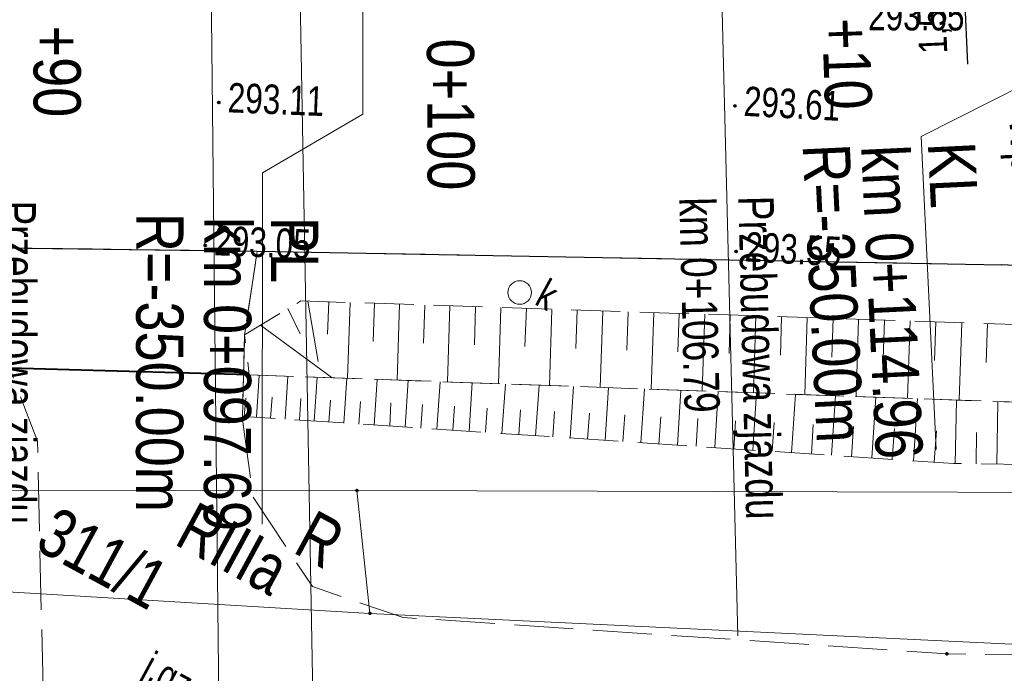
# Model space of a CAD drawing. Header units: metres. Extents: x 7437495 to 7437812, y 5556446 to 5556827.
# Tile 20 of 38: x 7437638 to 7437663, y 5556650 to 5556667. Entities that reach past the tile are written whole.
import ezdxf

# ---------------------------------------------------------------- set-up
doc = ezdxf.new("R2010")
doc.units = ezdxf.units.M
doc.header["$MEASUREMENT"] = 0
doc.linetypes.add('BUBZ01-500', pattern=[1.75, 1.25, -0.5])
doc.linetypes.add('KTJZ01-500', pattern=[2, 1.5, -0.5])
doc.layers.get('0').update_dxf_attribs({"color": 250, "lineweight": 5})
for name, color, linetype, lineweight in [('203-Punkt załamania granicy działki nie stabilizowany', 7, 'Continuous', 5), ('506-Właz okrągły-SK', 7, 'Continuous', 5), ('BUBZ01', 250, 'Continuous', 5), ('BUIB02_01', 250, 'Continuous', 5), ('BUIB05_01', 250, 'Continuous', 5), ('D_kilometraz', 7, 'Continuous', 13), ('D_opis trasy', 7, 'Continuous', 13), ('D_opisy', 7, 'Continuous', 13), ('D_wymiary', 7, 'Continuous', 13), ('EGBD03', 250, 'Continuous', 5), ('EGBK02', 250, 'Continuous', 5), ('EGBP04_03', 250, 'Continuous', 5), ('EGBU01', 250, 'Continuous', 5), ('KTJZ01', 250, 'Continuous', 5), ('KTKR01', 250, 'Continuous', 5), ('punkt wysokościowy sztuczny', 7, 'Continuous', 5), ('RTPW02', 250, 'Continuous', 5), ('rzedne dla projektanta', 250, 'Continuous', 5), ('SUPE_01', 250, 'Continuous', 5), ('SUPG_01', 250, 'Continuous', 5), ('SUUS22_01_K', 250, 'Continuous', 5)]:
    doc.layers.add(name, color=color, linetype=linetype, lineweight=lineweight)
doc.styles.add('ROMANS', font='arial.ttf', dxfattribs={"width": 0.8})
doc.styles.get("Standard").update_dxf_attribs({"font": 'txt.shx', "width": 0.75})
doc.styles.add('Style-Arial Narrow', font='ARIALN.TTF')
doc.dimstyles.new('1-500', dxfattribs={"dimscale": 10, "dimtxt": 0.2, "dimasz": 0.07, "dimexe": 0, "dimexo": 0, "dimgap": 0.05, "dimtad": 1, "dimdec": 1, "dimzin": 0, "dimtxsty": 'ROMANS', "dimblk": 'ARCHTICK', "dimcen": 0.1, "dimclrt": 256, "dimadec": 0, "dimazin": 0, "dimtfac": 0.666667, "dimtdec": 1, "dimtofl": 0, "dimtmove": 1, "dimatfit": 2, "dimfxl": 0, "dimtolj": 1, "dimtzin": 0, "dimarcsym": 0})

# ---------------------------------------------------------------- blocks, each defined once
blk = doc.blocks.new('203')
at = {"layer": '203-Punkt załamania granicy działki nie stabilizowany', "linetype": 'Continuous', "lineweight": 13}
h = blk.add_hatch(color=96, dxfattribs=at)
edge = h.paths.add_edge_path()
edge.add_arc((0, 0), 0.45, 0, 360)
blk = doc.blocks.new('PW02')
at = {"layer": 'punkt wysokościowy sztuczny', "linetype": 'Continuous', "lineweight": 13}
h = blk.add_hatch(color=0, dxfattribs=at)
edge = h.paths.add_edge_path()
edge.add_arc((0, 0), 0.45, 0, 360)
blk = doc.blocks.new('506')
at = {"layer": '506-Właz okrągły-SK', "color": 0, "linetype": 'Continuous', "lineweight": 13}
blk.add_circle((0, 0), 3, dxfattribs=at)
blk = doc.blocks.new('TerminatorOpen')
at = {"color": 0, "linetype": 'ByBlock', "lineweight": -2}
for q in [(-1, 0.5), (-1, 0), (-1, -0.5)]:
    blk.add_line((0, 0), q, dxfattribs=at)
blk = doc.blocks.new('*D56')
at = {"layer": 'D_wymiary', "color": 0, "lineweight": -2, "transparency": 16777216}
for p, q in [((7437661.603, 5556670.618), (7437661.588, 5556670.977)), ((7437661.555, 5556670.255), (7437661.439, 5556670.25)), ((7437661.619, 5556670.258), (7437661.683, 5556668.759)), ((7437661.619, 5556668.757), (7437661.503, 5556668.752)), ((7437661.698, 5556668.4), (7437661.809, 5556665.801))]:
    blk.add_line(p, q, dxfattribs=at)
at = {"layer": 'Defpoints', "color": 0, "transparency": 16777216}
for p in [(7437661.619, 5556670.258), (7437661.735, 5556670.263), (7437661.799, 5556668.764)]:
    blk.add_point(p, dxfattribs=at)
at = {"layer": 'D_wymiary', "color": 0, "lineweight": -2, "transparency": 16777216, "xscale": 0.36, "yscale": 0.36, "zscale": 0.36}
for p, rotation in [((7437661.619, 5556670.258), 272.4426494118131), ((7437661.683, 5556668.759), 92.44264941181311)]:
    blk.add_blockref('TerminatorOpen', p, dxfattribs=dict(at, rotation=rotation))
at = {"layer": 'D_wymiary', "transparency": 16777216, "insert": (7437660.97, 5556666.865), "char_height": 0.72, "attachment_point": 5, "rotation": 92.4426, "style": 'Style-Arial Narrow'}
blk.add_mtext('1,50', dxfattribs=at)

msp = doc.modelspace()

# ---------------------------------------------------------------- linework, layer by layer
at = {"layer": 'BUBZ01', "color": 7, "linetype": 'BUBZ01-500', "lineweight": 13, "flags": 128}
for points in [[(7437679.437, 5556656.42), (7437666.92, 5556657.064), (7437643.541, 5556657.898), (7437643.423, 5556658.918), (7437644.857, 5556659.779), (7437663.643, 5556659.16), (7437679.687, 5556658.582), (7437679.437, 5556656.42)], [(7437666.92, 5556657.064), (7437679.437, 5556656.42), (7437679.614, 5556655.425), (7437661.463, 5556655.643), (7437643.412, 5556656.842), (7437643.519, 5556657.899), (7437666.92, 5556657.064)]]:
    msp.add_lwpolyline(points, close=True, dxfattribs=at)
at = {"layer": 'BUBZ01', "color": 7, "linetype": 'Continuous', "lineweight": 13, "flags": 128}
for points in [[(7437645.035, 5556659.773), (7437645.293, 5556658.234)], [(7437645.563, 5556659.76), (7437645.536, 5556658.933)], [(7437646.108, 5556659.737), (7437646.044, 5556657.815)], [(7437646.725, 5556659.721), (7437646.697, 5556658.747)], [(7437647.36, 5556659.696), (7437647.3, 5556657.76)], [(7437648.008, 5556659.674), (7437647.971, 5556658.704)], [(7437648.647, 5556659.657), (7437648.587, 5556657.722)], [(7437644.523, 5556659.584), (7437644.833, 5556658.938)], [(7437649.295, 5556659.636), (7437649.267, 5556658.661)], [(7437649.943, 5556659.614), (7437649.879, 5556657.67)], [(7437650.591, 5556659.593), (7437650.555, 5556658.623)], [(7437651.235, 5556659.563), (7437651.175, 5556657.627)], [(7437651.883, 5556659.541), (7437651.846, 5556658.571)], [(7437652.531, 5556659.52), (7437652.466, 5556657.575)], [(7437653.179, 5556659.498), (7437653.142, 5556658.528)], [(7437653.832, 5556659.485), (7437653.763, 5556657.532)], [(7437654.48, 5556659.464), (7437654.439, 5556658.485)], [(7437655.128, 5556659.442), (7437655.059, 5556657.489)], [(7437655.776, 5556659.421), (7437655.744, 5556658.437)], [(7437643.829, 5556659.164), (7437645.651, 5556657.824)], [(7437656.424, 5556659.399), (7437656.364, 5556657.441)], [(7437657.081, 5556659.373), (7437657.053, 5556658.398)], [(7437657.729, 5556659.351), (7437657.669, 5556657.394)], [(7437658.391, 5556659.334), (7437658.358, 5556658.351)], [(7437659.039, 5556659.312), (7437658.974, 5556657.346)], [(7437659.696, 5556659.286), (7437659.663, 5556658.303)], [(7437660.349, 5556659.273), (7437660.283, 5556657.307)], [(7437661.006, 5556659.247), (7437660.973, 5556658.264)], [(7437661.663, 5556659.221), (7437661.597, 5556657.254)], [(7437662.315, 5556659.208), (7437662.287, 5556658.211)], [(7437643.729, 5556656.818), (7437643.796, 5556657.885)], [(7437644.452, 5556656.767), (7437644.525, 5556657.866)], [(7437645.189, 5556656.721), (7437645.271, 5556657.836)], [(7437645.948, 5556656.673), (7437646.022, 5556657.816)], [(7437646.716, 5556656.621), (7437646.799, 5556657.781)], [(7437647.506, 5556656.568), (7437647.582, 5556657.755)], [(7437648.31, 5556656.518), (7437648.395, 5556657.724)], [(7437649.132, 5556656.46), (7437649.213, 5556657.701)], [(7437649.966, 5556656.405), (7437650.057, 5556657.664)], [(7437650.824, 5556656.35), (7437650.915, 5556657.631)], [(7437651.703, 5556656.294), (7437651.787, 5556657.602)], [(7437652.592, 5556656.233), (7437652.681, 5556657.573)], [(7437653.503, 5556656.172), (7437653.597, 5556657.542)], [(7437654.436, 5556656.109), (7437654.522, 5556657.507)], [(7437655.382, 5556656.051), (7437655.47, 5556657.471)], [(7437656.347, 5556655.983), (7437656.444, 5556657.443)], [(7437657.333, 5556655.915), (7437657.436, 5556657.406)], [(7437644.082, 5556656.798), (7437644.122, 5556657.333)], [(7437644.819, 5556656.751), (7437644.855, 5556657.3)], [(7437645.564, 5556656.699), (7437645.605, 5556657.257)], [(7437646.332, 5556656.647), (7437646.369, 5556657.218)], [(7437647.114, 5556656.598), (7437647.146, 5556657.184)], [(7437658.347, 5556655.854), (7437658.451, 5556657.368)], [(7437659.378, 5556655.784), (7437659.479, 5556657.333)], [(7437660.432, 5556655.713), (7437660.538, 5556657.294)], [(7437661.494, 5556655.638), (7437661.53, 5556657.256)], [(7437662.559, 5556655.629), (7437662.581, 5556657.221)], [(7437647.904, 5556656.545), (7437647.946, 5556657.148)], [(7437648.716, 5556656.492), (7437648.764, 5556657.103)], [(7437649.551, 5556656.437), (7437649.59, 5556657.053)], [(7437650.395, 5556656.378), (7437650.443, 5556657.011)], [(7437651.261, 5556656.318), (7437651.305, 5556656.965)], [(7437652.141, 5556656.262), (7437652.194, 5556656.926)], [(7437653.043, 5556656.205), (7437653.092, 5556656.883)], [(7437653.962, 5556656.138), (7437654.008, 5556656.83)], [(7437654.909, 5556656.08), (7437654.95, 5556656.786)], [(7437655.865, 5556656.017), (7437655.911, 5556656.731)], [(7437656.842, 5556655.953), (7437656.889, 5556656.69)], [(7437657.838, 5556655.88), (7437657.885, 5556656.639)], [(7437658.86, 5556655.815), (7437658.913, 5556656.583)], [(7437659.896, 5556655.753), (7437659.953, 5556656.53)], [(7437660.959, 5556655.678), (7437661.017, 5556656.477)], [(7437662.027, 5556655.633), (7437662.04, 5556656.434)]]:
    msp.add_lwpolyline(points, dxfattribs=at)
at = {"layer": 'BUIB02_01', "color": 7, "linetype": 'Continuous', "lineweight": 13}
msp.add_line((7437643.423, 5556658.918), (7437643.367, 5556656.821), dxfattribs=at)
at = {"layer": 'BUIB05_01', "color": 7, "linetype": 'Continuous', "lineweight": 40, "flags": 128}
msp.add_lwpolyline([(7437643.519, 5556657.899), (7437636.223, 5556658.101)], dxfattribs=at)
at = {"layer": 'D_opis trasy'}
for p, q in [((7437663.861, 5556665.594), (7437660.633, 5556663.957)), ((7437643.88, 5556663.035), (7437646.429, 5556664.527))]:
    msp.add_line(p, q, dxfattribs=at)
at = {"layer": 'D_opis trasy', "flags": 128}
for points in [[(7437646.434, 5556668.447), (7437646.429, 5556664.527)], [(7437661.016, 5556656.002), (7437660.633, 5556663.957)], [(7437643.88, 5556663.035), (7437643.869, 5556654.102)]]:
    msp.add_lwpolyline(points, dxfattribs=at)
at = {"layer": 'D_opisy'}
msp.add_line((7437655.538, 5556668.553), (7437655.966, 5556651.263), dxfattribs=at)
at = {"layer": 'EGBD03', "color": 96, "linetype": 'Continuous', "lineweight": 13, "flags": 128}
for points in [[(7437630.387, 5556654.952), (7437646.281, 5556654.957)], [(7437646.611, 5556651.832), (7437646.281, 5556654.957)], [(7437646.281, 5556654.957), (7437676.821, 5556654.869)], [(7437630.445, 5556652.794), (7437646.611, 5556651.832)], [(7437646.611, 5556651.832), (7437677.124, 5556650.371)]]:
    msp.add_lwpolyline(points, dxfattribs=at)
at = {"layer": 'KTJZ01', "color": 7, "linetype": 'KTJZ01-500', "lineweight": 13, "flags": 128}
for points in [[(7437513.723, 5556673.355), (7437526.269, 5556669.703), (7437536.272, 5556667.34), (7437541.191, 5556666.174), (7437555.601, 5556663.946), (7437574.688, 5556662.14), (7437592.829, 5556661.757), (7437607.902, 5556661.297), (7437618.053, 5556661.514), (7437634.62, 5556661.166), (7437643.744, 5556661.042), (7437662.678, 5556660.695), (7437676.713, 5556659.956), (7437680.07, 5556659.854), (7437689.107, 5556659.276), (7437706.866, 5556658.566), (7437718.583, 5556658.503), (7437742.597, 5556658.61), (7437777.726, 5556658.866), (7437800.276, 5556659.834), (7437800.259, 5556670.435), (7437784.777, 5556672.203), (7437780.309, 5556673.712), (7437778.074, 5556675.404), (7437776.698, 5556677.48), (7437776.083, 5556679.857), (7437775.634, 5556681.841), (7437775.283, 5556700.892), (7437764.802, 5556697.486), (7437766.655, 5556696.561), (7437768.321, 5556694.998), (7437769.494, 5556692.86), (7437769.762, 5556690.69), (7437770.016, 5556679.871), (7437770.034, 5556675.709), (7437769.454, 5556673.191), (7437768.438, 5556671.149), (7437767.087, 5556669.959), (7437764.67, 5556669.108), (7437754.892, 5556669.097), (7437752.966, 5556669.447), (7437751.386, 5556669.974), (7437749.715, 5556671.13), (7437748.385, 5556673.103), (7437747.671, 5556675.06), (7437747.375, 5556677.871), (7437741.367, 5556677.784), (7437740.566, 5556674.522), (7437739.928, 5556673.377), (7437739.11, 5556672.445), (7437738.094, 5556671.642), (7437736.73, 5556670.857), (7437735.192, 5556670.212), (7437733.349, 5556669.562), (7437731.308, 5556669.155), (7437730.28, 5556669.172), (7437716.357, 5556669.106), (7437704.086, 5556669.173), (7437692.094, 5556669.191), (7437679.606, 5556669.216), (7437668.639, 5556669.088), (7437659.12, 5556668.63), (7437651.567, 5556668.505), (7437639.106, 5556668.391), (7437630.871, 5556668.454), (7437618.261, 5556668.443), (7437607.706, 5556668.467), (7437605.949, 5556668.499), (7437593.243, 5556668.562), (7437588.537, 5556668.611), (7437579.98, 5556668.962), (7437573.919, 5556669.28), (7437568.122, 5556669.75), (7437557.694, 5556670.763), (7437556.14, 5556672.891), (7437555.289, 5556675.013), (7437555.022, 5556677.774), (7437555.086, 5556679.946), (7437549.768, 5556680.691), (7437548.771, 5556677.469), (7437547.863, 5556676.025), (7437545.277, 5556673.878), (7437543.715, 5556673.473), (7437541.983, 5556673.321), (7437537.697, 5556674.291), (7437528.632, 5556676.578), (7437522.707, 5556678.05)], [(7437643.744, 5556661.042), (7437643.423, 5556658.918)]]:
    msp.add_lwpolyline(points, dxfattribs=at)
msp.add_lwpolyline([(7437680.07, 5556659.854), (7437689.107, 5556659.276), (7437687.223, 5556656.851), (7437686.335, 5556644.785), (7437679.72, 5556645.153), (7437650.118, 5556646.95), (7437643.012, 5556647.356), (7437641.937, 5556648.667), (7437638.324, 5556648.863), (7437638.156, 5556656.211), (7437637.044, 5556659.112), (7437634.62, 5556661.166), (7437643.744, 5556661.042), (7437643.423, 5556658.918), (7437643.367, 5556656.821), (7437643.635, 5556654.799), (7437645.148, 5556652.511), (7437647.453, 5556651.728), (7437661.285, 5556650.803), (7437676.723, 5556650.577), (7437679.399, 5556651.902), (7437679.797, 5556657.84), (7437680.07, 5556659.854)], close=True, dxfattribs=at)
at = {"layer": 'KTKR01', "color": 7, "linetype": 'Continuous', "lineweight": 30, "flags": 128}
for points in [[(7437634.62, 5556661.166), (7437643.744, 5556661.042), (7437662.678, 5556660.695)], [(7437800.276, 5556659.834), (7437777.726, 5556658.866), (7437742.597, 5556658.61), (7437718.583, 5556658.503), (7437706.866, 5556658.566), (7437689.107, 5556659.276), (7437680.07, 5556659.854), (7437676.713, 5556659.956), (7437662.678, 5556660.695)]]:
    msp.add_lwpolyline(points, dxfattribs=at)
at = {"layer": 'rzedne dla projektanta', "color": 7, "linetype": 'Continuous', "lineweight": 40}
for centre in [(7437642.769, 5556664.824), (7437655.895, 5556664.737), (7437642.424, 5556661.189), (7437655.924, 5556661.036)]:
    msp.add_circle(centre, 0.0225, dxfattribs=at)
at = {"layer": 'SUPE_01', "color": 1, "linetype": 'Continuous', "lineweight": 13, "flags": 128}
msp.add_lwpolyline([(7437642.308, 5556626.457), (7437642.835, 5556643.289), (7437642.543, 5556670.943)], dxfattribs=at)
at = {"layer": 'SUPG_01', "color": 52, "linetype": 'Continuous', "lineweight": 13}
msp.add_line((7437645.246, 5556644.899), (7437644.533, 5556683.866), dxfattribs=at)

# ---------------------------------------------------------------- block references
at = {"layer": 'EGBP04_03', "color": 96, "linetype": 'Continuous', "lineweight": 13, "xscale": 0.1, "yscale": 0.1, "zscale": 0.1, "rotation": 331.5332548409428}
for p in [(7437646.281, 5556654.957), (7437646.611, 5556651.832)]:
    msp.add_blockref('203', p, dxfattribs=at)
at = {"layer": 'RTPW02', "color": 7, "linetype": 'Continuous', "lineweight": 13, "xscale": 0.1, "yscale": 0.1, "zscale": 0.1, "rotation": 331.5332548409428}
msp.add_blockref('PW02', (7437661.285, 5556650.803), dxfattribs=at)
at = {"layer": 'SUUS22_01_K', "color": 7, "linetype": 'Continuous', "lineweight": 13, "xscale": 0.1, "yscale": 0.1, "zscale": 0.1, "rotation": 331.5332548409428}
msp.add_blockref('506', (7437650.421, 5556659.992), dxfattribs=at)

# ---------------------------------------------------------------- texts
at = {"layer": 'D_kilometraz', "char_height": 1.2, "line_spacing_factor": 1.6, "style": 'Style-Arial Narrow'}
for s, insert, attachment_point, rotation in [('+90', (7437638.651, 5556666.781), 4, 269.9266), ('+10', (7437658.702, 5556666.973), 4, 271.9425), ('0+100', (7437649.259, 5556666.454), 1, 270.3055)]:
    msp.add_mtext(s, dxfattribs=dict(at, insert=insert, attachment_point=attachment_point, rotation=rotation))
at = {"layer": 'D_opis trasy', "char_height": 1.2, "style": 'Style-Arial Narrow'}
for s, insert, attachment_point, rotation, line_spacing_factor in [('R=-350.00m', (7437658.57, 5556656.18), 6, 272.7548, 0.35), ('KL\\Pkm 0+114.96', (7437660.541, 5556663.781), 4, 272.7548, 0.85), ('R=-350.00m', (7437641.253, 5556654.415), 6, 269.9266, 0.35), ('PL\\Pkm 0+097.69', (7437643.838, 5556661.913), 4, 269.9266, 0.85)]:
    msp.add_mtext(s, dxfattribs=dict(at, insert=insert, attachment_point=attachment_point, rotation=rotation, line_spacing_factor=line_spacing_factor))
at = {"layer": 'D_opisy', "color": 1, "insert": (7437665.271, 5556664.56), "char_height": 0.9, "attachment_point": 1, "rotation": 272.7548}
msp.add_mtext('\\pt11;{\\fArial|b0|i0|c0|p39;Projektowany wpust\\P\\fArial|b0|i0|c238|p39;Wp4 - \\fArial|b0|i0|c0|p39;km 0+115}', dxfattribs=at)
at = {"layer": 'D_opisy', "char_height": 0.9, "attachment_point": 1}
for s, insert, rotation in [('\\pt11;\\fArial|b0|i0|c238238|p39;Przebudowa zjazdu\\Pkm 0+088.19', (7437638.117, 5556662.332), 269.9266), ('\\pt11;\\fArial|b0|i0|c238238|p39;Przebudowa zjazdu\\Pkm 0+106.79', (7437656.878, 5556662.46), 271.4171)]:
    msp.add_mtext(s, dxfattribs=dict(at, insert=insert, rotation=rotation))
at = {"layer": 'EGBD03', "color": 96, "linetype": 'Continuous', "lineweight": 30, "insert": (7437638.045, 5556653.47), "char_height": 1.25, "attachment_point": 7, "rotation": 331.5333, "line_spacing_factor": 0.6}
msp.add_mtext('\\FWORKING_1250;\\H1x;\\W0.8;311/1', dxfattribs=at)
at = {"layer": 'EGBK02', "color": 96, "linetype": 'Continuous', "lineweight": 30, "insert": (7437642.196, 5556654.704), "char_height": 1.25, "attachment_point": 1, "rotation": 331.5333, "line_spacing_factor": 0.6}
msp.add_mtext('\\FWORKING_1250;\\H1x;\\W0.8;RIIIa', dxfattribs=at)
at = {"layer": 'EGBU01', "color": 96, "linetype": 'Continuous', "lineweight": 30, "insert": (7437644.619, 5556653.395), "char_height": 1.25, "attachment_point": 7, "rotation": 331.5333, "line_spacing_factor": 0.6}
msp.add_mtext('\\FWORKING_1250;\\H1x;\\W0.8;R', dxfattribs=at)
at = {"layer": 'KTJZ01', "color": 7, "linetype": 'Continuous', "lineweight": 13, "insert": (7437640.64, 5556650.03), "char_height": 0.75, "attachment_point": 7, "rotation": 331.5333, "line_spacing_factor": 0.6}
msp.add_mtext('\\FWORKING_1250;\\H1x;\\W0.8;j.gz.', dxfattribs=at)
at = {"layer": 'rzedne dla projektanta', "color": 7, "linetype": 'Continuous', "lineweight": 0, "char_height": 0.75, "attachment_point": 7, "line_spacing_factor": 0.6}
for s, insert, rotation in [('\\FWORKING_1250;\\H1x;\\W0.8; 293.65', (7437659.055, 5556666.65), 359.8905), ('\\FWORKING_1250;\\H1x;\\W0.8; 293.11', (7437642.759, 5556664.574), 357.727), ('\\FWORKING_1250;\\H1x;\\W0.8; 293.61', (7437655.881, 5556664.487), 356.9751), ('\\FWORKING_1250;\\H1x;\\W0.8; 293.05', (7437642.415, 5556660.939), 357.727), ('\\FWORKING_1250;\\H1x;\\W0.8; 293.55', (7437655.911, 5556660.786), 356.9751)]:
    msp.add_mtext(s, dxfattribs=dict(at, insert=insert, rotation=rotation))
at = {"layer": 'SUUS22_01_K', "color": 7, "linetype": 'Continuous', "lineweight": 13, "insert": (7437650.767, 5556659.706), "char_height": 0.75, "attachment_point": 7, "rotation": 331.5333, "line_spacing_factor": 0.6}
msp.add_mtext('\\FWORKING_1250;\\H1x;\\W0.8;k', dxfattribs=at)

# ---------------------------------------------------------------- dimensions: what is measured, and where the dimension line sits
at = {"layer": 'D_wymiary'}
dim = msp.add_linear_dim(base=(7437661.619, 5556670.258), p1=(7437661.799, 5556668.764), p2=(7437661.735, 5556670.263), angle=92.4426, dimstyle='1-500', override={"dimscale": 1, "dimtxt": 0.72, "dimasz": 0.36, "dimexe": 0.18, "dimexo": 0.18, "dimgap": 0.36, "dimdec": 2, "dimzin": 3, "dimtxsty": 'Style-Arial Narrow', "dimblk": 'TerminatorOpen', "dimcen": 0.36, "dimtdec": 2, "dimtofl": 1, "dimtmove": 0, "dimatfit": 1, "dimfrac": 2, "dimtolj": 0, "dimtzin": 3}, dxfattribs=at)
dim.commit()
dim.dimension.update_dxf_attribs({"geometry": '*D56', "text_midpoint": (7437661.762, 5556666.899), "dimtype": 160})

doc.saveas('drawing.dxf')
